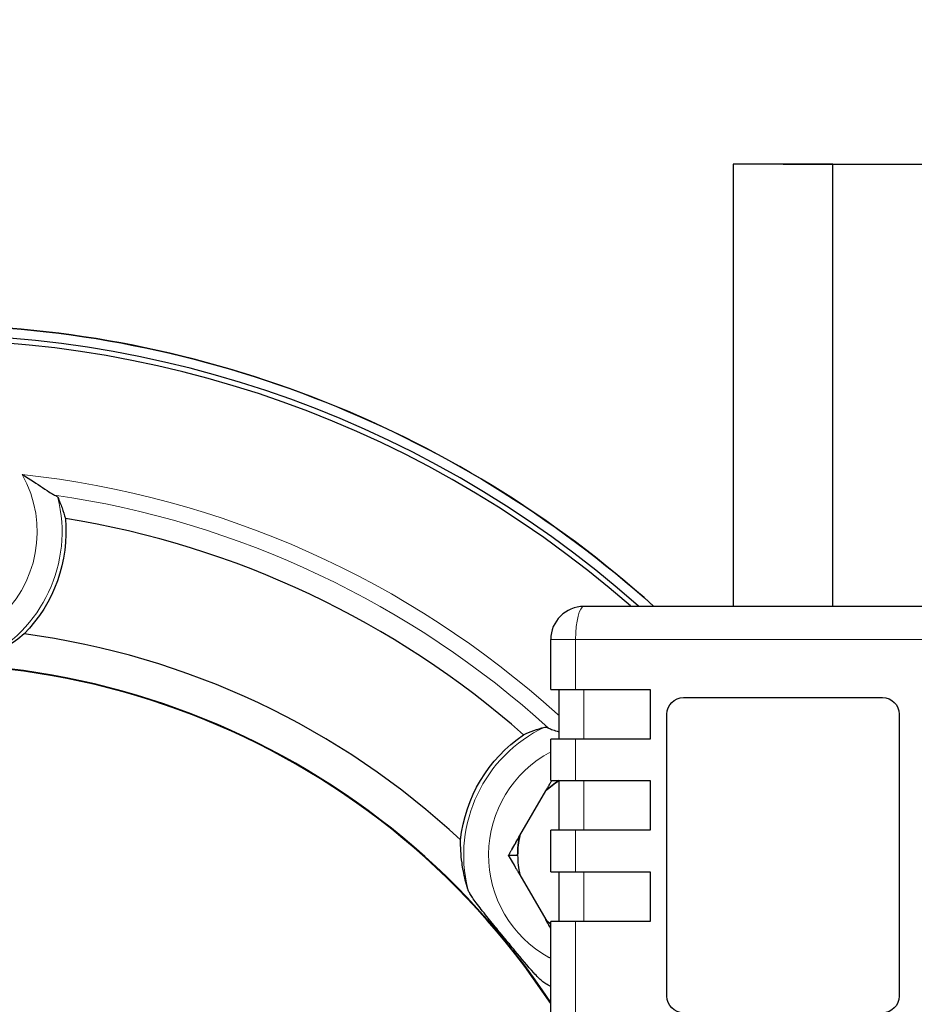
# Model space of a CAD drawing. Header units: millimetres. Extents: x 18 to 610, y -123 to 280.
# Tile 22 of 44: x 487 to 541, y -18 to 41. Entities that reach past the tile are written whole.
import ezdxf

# ---------------------------------------------------------------- set-up
doc = ezdxf.new("R2010")
doc.units = ezdxf.units.MM
doc.linetypes.add('SOLID', pattern=[0])
doc.styles.add('Arial', font='Arial.ttf', dxfattribs={"height": 5})
doc.dimstyles.get("Standard").update_dxf_attribs({"dimtxt": 5, "dimasz": 5, "dimexe": 0.18, "dimexo": 0.0625, "dimgap": 0.09, "dimtad": 0, "dimtih": 1, "dimtoh": 1, "dimdec": 4, "dimzin": 0, "dimdsep": 46, "dimtxsty": 'Arial', "dimcen": 0.09, "dimadec": 0, "dimazin": 0, "dimtfac": 1, "dimtdec": 4, "dimtofl": 0, "dimtmove": 0, "dimatfit": 3, "dimfxl": 0, "dimtolj": 1, "dimtzin": 0, "dimarcsym": 0})

# ---------------------------------------------------------------- blocks, each defined once
blk = doc.blocks.new('*D3')
at = {"color": 0, "lineweight": -2}
for p, q in [((533.344, 32.155), (595.734, 32.155)), ((594.334, -38.507), (594.334, 27.155)), ((584.668, -43.507), (595.734, -43.507))]:
    blk.add_line(p, q, dxfattribs=at)
at = {"color": 0}
for points in [[(595.167, 27.155), (593.5, 27.155), (594.334, 32.155)], [(593.5, -38.507), (595.167, -38.507), (594.334, -43.507)]]:
    blk.add_solid(points, dxfattribs=at)
at = {"layer": 'Defpoints', "color": 0}
for p in [(533.344, 32.155), (594.334, 32.155), (584.668, -43.507)]:
    blk.add_point(p, dxfattribs=at)
at = {"color": 0, "lineweight": 9, "insert": (589.291, -5.676), "char_height": 5, "attachment_point": 5, "rotation": 90, "style": 'Arial'}
blk.add_mtext('\\A1;75.7', dxfattribs=at)
blk = doc.blocks.new('*D6')
at = {"color": 0, "lineweight": -2}
for p, q in [((511.043, -101.422), (438.885, 39.288)), ((451.644, 14.407), (508.762, -96.973))]:
    blk.add_line(p, q, dxfattribs=at)
at = {"color": 0}
blk.add_solid([(508.02, -97.353), (509.503, -96.592), (511.043, -101.422)], dxfattribs=at)
at = {"layer": 'Defpoints', "color": 0}
for p in [(451.644, 14.407), (511.043, -101.422)]:
    blk.add_point(p, dxfattribs=at)
at = {"color": 0, "lineweight": 9, "insert": (449.718, 29.537), "char_height": 5, "attachment_point": 5, "rotation": 297.14953, "style": 'Arial'}
blk.add_mtext('\\A1;Ø130.2', dxfattribs=at)
blk = doc.blocks.new('BlockOfViews_1')
at = {"linetype": 'SOLID', "lineweight": 30}
for p, q in [((530.346, 32.155, 13.855), (530.346, 5.493, 13.855)), ((536.344, 5.493, 13.732), (536.344, 32.155, 13.732)), ((545.344, 5.493, 66.39), (521.344, 5.493, 66.39)), ((519.344, 0.493, 66.89), (519.344, 3.493, 66.89)), ((519.844, -2.507, 66.39), (519.844, 0.493, 66.39)), ((520.844, 0.493, 68.39), (525.344, 0.493, 68.39)), ((525.344, 0.493, 68.39), (525.344, -2.507, 68.39)), ((527.344, -0.007, 68.39), (539.344, -0.007, 68.39)), ((526.344, -18.007, 68.39), (526.344, -1.007, 68.39)), ((540.344, -1.007, 68.39), (540.344, -18.007, 68.39)), ((519.344, -5.007, 66.89), (519.344, -2.507, 66.89)), ((525.344, -2.507, 68.39), (520.844, -2.507, 68.39)), ((519.844, -8.007, 66.39), (519.844, -5.007, 66.39)), ((520.844, -5.007, 68.39), (525.344, -5.007, 68.39)), ((525.344, -5.007, 68.39), (525.344, -8.007, 68.39)), ((517.484, -8.322, 14.472), (519.041, -5.626, 14.472)), ((519.344, -10.507, 66.89), (519.344, -8.007, 66.89)), ((525.344, -8.007, 68.39), (520.844, -8.007, 68.39)), ((516.8, -9.507, 14.155), (517.35, -9.507, 14.472)), ((519.844, -13.507, 66.39), (519.844, -10.507, 66.39)), ((520.844, -10.507, 68.39), (525.344, -10.507, 68.39)), ((525.344, -10.507, 68.39), (525.344, -13.507, 68.39)), ((517.484, -10.692, 14.472), (519.041, -13.388, 14.472)), ((519.344, -21.507, 66.89), (519.344, -13.507, 66.89)), ((525.344, -13.507, 68.39), (520.844, -13.507, 68.39))]:
    blk.add_line(p, q, dxfattribs=at)
at = {"color": 196, "linetype": 'SOLID', "lineweight": 9}
for p, q in [((520.844, 0.493, 68.39), (520.844, 3.493, 68.39)), ((520.844, 3.493, 68.39), (545.844, 3.493, 68.39)), ((521.344, -2.507, 67.89), (521.344, 0.493, 67.89)), ((520.844, -5.007, 68.39), (520.844, -2.507, 68.39)), ((521.344, -8.007, 67.89), (521.344, -5.007, 67.89)), ((520.844, -10.507, 68.39), (520.844, -8.007, 68.39)), ((521.344, -13.507, 67.89), (521.344, -10.507, 67.89)), ((520.844, -21.507, 68.39), (520.844, -13.507, 68.39))]:
    blk.add_line(p, q, dxfattribs=at)
at = {"linetype": 'SOLID', "lineweight": 30, "extrusion": (0, -1, 0)}
for centre, radius, start, end in [((533.344, 13.732, -32.155), 3, 0, 177.66234), ((520.844, 66.89, 2.507), 1.5, 90, 180), ((520.844, 66.89, 8.007), 1.5, 90, 180), ((520.844, 66.89, 13.507), 1.5, 90, 180)]:
    blk.add_arc(centre, radius, start, end, dxfattribs=at)
at = {"linetype": 'SOLID', "lineweight": 30, "extrusion": (0, 0, -1)}
for centre, radius, start, end in [((-481.344, -43.507, 11.468), 66, 90, 132.05977), ((-522.65, -9.507, -14.472), 5.3, 47.07994, 58.00941), ((-522.65, -9.507, -14.472), 5.3, 0, 12.92006), ((-522.65, -9.507, -10.232), 7.051, 297.96801, 299.03225)]:
    blk.add_arc(centre, radius, start, end, dxfattribs=at)
at = {"linetype": 'SOLID', "lineweight": 30}
for centre, radius, start, end in [((481.343, -43.507, -11.468), 66, 47.96232, 89.99993), ((481.344, -43.507, -7.768), 65.4, 48.54992, 318.36116), ((481.344, -43.507, 10.232), 65.086, 48.87291, 318.68174), ((481.344, -43.507, 2.032), 55, 48.61214, 80.84598), ((481.344, -43.507, 2.032), 47.75, 46.99472, 82.46339), ((481.344, -43.507, 10.232), 45.553, 33.46507, 175.59361), ((481.344, -43.507, 10.232), 45.519, 33.39896, 175.59014), ((481.344, -43.507, 10.232), 57.285, 47.7717, 47.90322), ((522.65, -9.507, 14.472), 5.3, 121.97974, 132.92006), ((522.65, -9.507, 14.472), 5.3, 167.07994, 180), ((522.65, -9.507, 14.472), 5.3, 180, 192.92006), ((522.65, -9.507, 14.472), 5.3, 180, 192.92006), ((522.65, -9.507, 14.472), 5.3, 227.07994, 231.38385), ((522.65, -9.507, 14.472), 5.3, 227.07994, 231.38088)]:
    blk.add_arc(centre, radius, start, end, dxfattribs=at)
at = {"color": 196, "linetype": 'SOLID', "lineweight": 9, "extrusion": (0, 0, -1)}
for centre, radius, start, end in [((-481.344, 9.993, -10.232), 7.051, 150.66922, 29.33078), ((-481.344, -43.507, -9.406), 56.3, 98.26577, 132.27611), ((-522.65, -9.507, -10.232), 7.051, 299.03225, 62.03199)]:
    blk.add_arc(centre, radius, start, end, dxfattribs=at)
at = {"color": 196, "linetype": 'SOLID', "lineweight": 9}
for centre, radius, start, end in [((481.344, -43.507, 10.232), 57.285, 47.90322, 83.83946), ((481.344, 9.993, 8.785), 8.551, 295.64085, 14.04437), ((522.65, -9.507, 8.785), 8.551, 115.41375, 193.81727), ((522.65, -9.507, 8.785), 8.551, 245.09897, 247.24813)]:
    blk.add_arc(centre, radius, start, end, dxfattribs=at)
at = {"linetype": 'SOLID', "lineweight": 30, "extrusion": (-2.45015e-16, 0, -1)}
for centre, start, end in [((-481.344, 9.993, -2.032), 174.77902, 224.53718), ((-522.65, -9.507, -2.032), 6.0047, 55.76286)]:
    blk.add_arc(centre, 8.786, start, end, dxfattribs=at)
at = {"color": 196, "linetype": 'SOLID', "lineweight": 9, "extrusion": (0, 1, 0)}
blk.add_arc((-520.844, 66.89, 3.493), 1.5, 0, 90, dxfattribs=at)
at = {"linetype": 'SOLID', "lineweight": 30, "extrusion": (0, 1, 0)}
for centre in [(-520.844, 66.89, 0.493), (-520.844, 66.89, -5.007), (-520.844, 66.89, -10.507)]:
    blk.add_arc(centre, 1.5, 0, 90, dxfattribs=at)
at = {"linetype": 'SOLID', "lineweight": 30, "extrusion": (-1.42109e-16, 0, -1)}
for centre, start, end in [((-527.344, -1.007, -68.39), 0, 90), ((-539.344, -1.007, -68.39), 90, 180), ((-527.344, -18.007, -68.39), 270, 0), ((-539.344, -18.007, -68.39), 180, 270)]:
    blk.add_arc(centre, 1, start, end, dxfattribs=at)
at = {"linetype": 'SOLID', "lineweight": 30, "extrusion": (-0.866025, 0.5, -9.51527e-13)}
blk.add_arc((-252.526, 2.22, -452.316), 12.435, 101.83877, 102.26965, dxfattribs=at)
at = {"linetype": 'SOLID', "lineweight": 30, "extrusion": (-0.866025, 0.5, 7.44699e-12)}
blk.add_arc((-253.657, 2.22, -452.316), 12.435, 75.56317, 80.17313, dxfattribs=at)
at = {"linetype": 'SOLID', "lineweight": 30, "extrusion": (-0.866025, -0.5, 9.12311e-12)}
blk.add_arc((270.124, 2.22, -442.809), 12.435, 101.83888, 106.30282, dxfattribs=at)
at = {"linetype": 'SOLID', "lineweight": 30, "extrusion": (-0.866025, -0.5, 2.99193e-12)}
blk.add_arc((268.993, 2.22, -442.809), 12.435, 77.73035, 80.17313, dxfattribs=at)
at = {"linetype": 'SOLID', "lineweight": 30, "extrusion": (0.242536, 0, 0.970143)}
blk.add_ellipse((521.344, 3.493, 66.39), major_axis=(-2, 0, 0.5), ratio=0.970143, start_param=4.712389, end_param=6.283185, dxfattribs=at)
at = {"color": 196, "linetype": 'SOLID', "lineweight": 9, "extrusion": (-0.970143, -2.15415e-16, -0.242536)}
blk.add_ellipse((521.344, 3.493, 66.39), major_axis=(-0.5, 0, 2), ratio=0.970143, start_param=0, end_param=1.570796, dxfattribs=at)
at = {"linetype": 'SOLID', "lineweight": 30}
for points, knots in [([(487.491, 13.447, 10.232), (487.496, 13.444, 10.232), (487.501, 13.441, 10.232), (487.986, 13.156, 10.231), (488.395, 12.881, 10.15), (488.918, 12.528, 9.918), (489.078, 12.419, 9.811), (489.293, 12.284, 9.61), (489.373, 12.237, 9.515), (489.438, 12.208, 9.406)], [-1.964888, -1.964888, -1.964888, -1.964888, -1.954554, -1.954554, -0.968363, -0.968363, -0.388603, -0.388603, -0.000048, -0.000048, -0.000048, -0.000048]), ([(489.438, 12.208, 9.406), (489.494, 12.183, 9.311), (489.54, 12.158, 9.21), (489.608, 12.111, 9.001), (489.629, 12.089, 8.894), (489.638, 12.068, 8.785)], [0.000001, 0.000001, 0.000001, 0.000001, 0.3407237, 0.3407237, 0.6743841, 0.6743841, 0.6743841, 0.6743841]), ([(489.638, 12.068, 8.785), (489.729, 11.861, 7.702), (489.815, 11.644, 6.557), (489.969, 11.211, 4.266), (490.037, 10.996, 3.119), (490.093, 10.792, 2.032)], [0.999786, 0.999786, 0.999786, 0.999786, 4.184941, 4.184941, 7.373204, 7.373204, 7.373204, 7.373204]), ([(487.606, 3.83, 2.032), (487.288, 3.563, 3.176), (486.916, 3.287, 4.374), (486.203, 2.845, 6.305), (485.897, 2.675, 7.054), (485.396, 2.435, 8.116), (485.224, 2.358, 8.456), (485.044, 2.284, 8.785)], [1.040291, 1.040291, 1.040291, 1.040291, 4.553172, 4.553172, 6.829758, 6.829758, 7.937867, 7.937867, 7.937867, 7.937867]), ([(518.981, -1.784, 8.785), (519.003, -1.778, 8.894), (519.034, -1.78, 9.001), (519.113, -1.802, 9.21), (519.162, -1.822, 9.311), (519.217, -1.85, 9.406)], [0, 0, 0, 0, 0.3334746, 0.3334746, 0.6740164, 0.6740164, 0.6740164, 0.6740164]), ([(517.707, -2.243, 2.032), (517.9, -2.158, 3.119), (518.109, -2.073, 4.266), (518.541, -1.917, 6.557), (518.764, -1.845, 7.702), (518.981, -1.784, 8.785)], [0.996678, 0.996678, 0.996678, 0.996678, 4.184941, 4.184941, 7.370096, 7.370096, 7.370096, 7.370096]), ([(519.217, -1.85, 9.406), (519.28, -1.881, 9.515), (519.367, -1.913, 9.61), (519.569, -1.98, 9.778), (519.696, -2.019, 9.859), (519.843, -2.063, 9.929)], [-3.3142, -3.3142, -3.3142, -3.3142, -2.655402, -2.655402, -1.940937, -1.940937, -1.940937, -1.940937]), ([(519.398, -5.007, 14.327), (519.388, -5.025, 14.332), (519.377, -5.043, 14.337), (519.355, -5.082, 14.347), (519.343, -5.103, 14.352), (519.319, -5.144, 14.363), (519.307, -5.165, 14.369), (519.283, -5.207, 14.379), (519.271, -5.228, 14.384), (519.247, -5.269, 14.394), (519.235, -5.29, 14.399), (519.211, -5.332, 14.409), (519.199, -5.353, 14.414), (519.174, -5.395, 14.424), (519.162, -5.416, 14.428), (519.138, -5.458, 14.438), (519.126, -5.479, 14.442), (519.102, -5.521, 14.451), (519.09, -5.542, 14.455), (519.065, -5.584, 14.464), (519.053, -5.605, 14.468), (519.041, -5.626, 14.472)], [0.3869621, 0.3869621, 0.3869621, 0.3869621, 0.4235903, 0.4235903, 0.4659493, 0.4659493, 0.5083083, 0.5083083, 0.5506673, 0.5506673, 0.5930264, 0.5930264, 0.6353854, 0.6353854, 0.6777444, 0.6777444, 0.7201034, 0.7201034, 0.7624625, 0.7624625, 0.8048215, 0.8048215, 0.8048215, 0.8048215]), ([(514.347, -11.549, 8.785), (514.29, -11.363, 8.456), (514.24, -11.182, 8.116), (514.106, -10.642, 7.054), (514.043, -10.298, 6.305), (513.931, -9.467, 4.374), (513.909, -9.004, 3.176), (513.912, -8.588, 2.032)], [1.168477, 1.168477, 1.168477, 1.168477, 2.276586, 2.276586, 4.553172, 4.553172, 8.066053, 8.066053, 8.066053, 8.066053]), ([(517.484, -8.322, 14.472), (517.472, -8.343, 14.468), (517.46, -8.364, 14.464), (517.436, -8.406, 14.455), (517.424, -8.427, 14.451), (517.4, -8.469, 14.442), (517.387, -8.49, 14.438), (517.363, -8.532, 14.428), (517.351, -8.553, 14.424), (517.327, -8.595, 14.414), (517.315, -8.616, 14.409), (517.291, -8.658, 14.399), (517.279, -8.678, 14.394), (517.254, -8.72, 14.384), (517.242, -8.741, 14.379), (517.218, -8.783, 14.368), (517.206, -8.804, 14.363), (517.182, -8.845, 14.352), (517.17, -8.866, 14.347), (517.146, -8.908, 14.336), (517.134, -8.928, 14.33), (517.11, -8.97, 14.319), (517.098, -8.991, 14.313), (517.074, -9.032, 14.301), (517.062, -9.053, 14.295), (517.038, -9.095, 14.284), (517.026, -9.115, 14.278), (517.002, -9.157, 14.265), (516.991, -9.177, 14.259), (516.967, -9.219, 14.247), (516.955, -9.239, 14.24), (516.931, -9.281, 14.228), (516.919, -9.301, 14.221), (516.895, -9.343, 14.208), (516.883, -9.363, 14.202), (516.86, -9.404, 14.189), (516.848, -9.425, 14.182), (516.824, -9.466, 14.168), (516.812, -9.487, 14.162), (516.8, -9.507, 14.155)], [0, 0, 0, 0, 0.0280169, 0.0280169, 0.0560337, 0.0560337, 0.0840506, 0.0840506, 0.1120674, 0.1120674, 0.1400843, 0.1400843, 0.1681012, 0.1681012, 0.196118, 0.196118, 0.2241349, 0.2241349, 0.2521517, 0.2521517, 0.2801686, 0.2801686, 0.3081855, 0.3081855, 0.3362023, 0.3362023, 0.3642192, 0.3642192, 0.392236, 0.392236, 0.4202529, 0.4202529, 0.4482698, 0.4482698, 0.4762866, 0.4762866, 0.5043035, 0.5043035, 0.5323203, 0.5323203, 0.5323203, 0.5323203]), ([(517.484, -10.692, 14.472), (517.472, -10.671, 14.468), (517.46, -10.65, 14.464), (517.436, -10.608, 14.455), (517.424, -10.587, 14.451), (517.4, -10.545, 14.442), (517.387, -10.524, 14.438), (517.363, -10.482, 14.428), (517.351, -10.461, 14.424), (517.327, -10.419, 14.414), (517.315, -10.398, 14.409), (517.291, -10.357, 14.399), (517.279, -10.336, 14.394), (517.254, -10.294, 14.384), (517.242, -10.273, 14.379), (517.218, -10.231, 14.368), (517.206, -10.211, 14.363), (517.182, -10.169, 14.352), (517.17, -10.148, 14.347), (517.146, -10.106, 14.336), (517.134, -10.086, 14.33), (517.11, -10.044, 14.319), (517.098, -10.023, 14.313), (517.074, -9.982, 14.301), (517.062, -9.961, 14.295), (517.038, -9.92, 14.284), (517.026, -9.899, 14.278), (517.002, -9.857, 14.265), (516.991, -9.837, 14.259), (516.967, -9.795, 14.247), (516.955, -9.775, 14.24), (516.931, -9.733, 14.228), (516.919, -9.713, 14.221), (516.895, -9.672, 14.208), (516.883, -9.651, 14.202), (516.86, -9.61, 14.189), (516.848, -9.589, 14.182), (516.824, -9.548, 14.168), (516.812, -9.528, 14.162), (516.8, -9.507, 14.155)], [0, 0, 0, 0, 0.0280169, 0.0280169, 0.0560337, 0.0560337, 0.0840506, 0.0840506, 0.1120674, 0.1120674, 0.1400843, 0.1400843, 0.1681012, 0.1681012, 0.196118, 0.196118, 0.2241349, 0.2241349, 0.2521517, 0.2521517, 0.2801686, 0.2801686, 0.3081855, 0.3081855, 0.3362023, 0.3362023, 0.3642192, 0.3642192, 0.392236, 0.392236, 0.4202529, 0.4202529, 0.4482698, 0.4482698, 0.4762866, 0.4762866, 0.5043035, 0.5043035, 0.5323203, 0.5323203, 0.5323203, 0.5323203]), ([(519.05, -17.263, 8.785), (518.981, -17.225, 8.918), (518.898, -17.162, 9.036), (518.684, -16.975, 9.285), (518.524, -16.816, 9.429), (517.965, -16.207, 9.778), (517.565, -15.726, 9.887), (517.085, -15.145, 9.956), (516.967, -15.002, 9.967), (516.786, -14.783, 9.978), (516.722, -14.705, 9.981), (516.605, -14.563, 9.983), (516.553, -14.499, 9.983), (516.439, -14.361, 9.981), (516.379, -14.287, 9.979), (516.216, -14.09, 9.971), (516.113, -13.965, 9.962), (515.892, -13.695, 9.935), (515.771, -13.547, 9.915), (515.433, -13.131, 9.838), (515.209, -12.852, 9.762), (514.793, -12.305, 9.526), (514.644, -12.092, 9.384), (514.494, -11.853, 9.175), (514.451, -11.778, 9.1), (514.386, -11.651, 8.946), (514.362, -11.596, 8.868), (514.347, -11.549, 8.785)], [0, 0, 0, 0, 0.463384, 0.463384, 1.12887, 1.12887, 2.310299, 2.310299, 2.689403, 2.689403, 2.896978, 2.896978, 3.068045, 3.068045, 3.26456, 3.26456, 3.596541, 3.596541, 3.986816, 3.986816, 4.713108, 4.713108, 5.482845, 5.482845, 5.847384, 5.847384, 6.161059, 6.161059, 6.161059, 6.161059]), ([(519.344, -13.913, 14.352), (519.339, -13.905, 14.354), (519.335, -13.898, 14.356), (519.319, -13.87, 14.363), (519.307, -13.849, 14.369), (519.283, -13.807, 14.379), (519.271, -13.786, 14.384), (519.247, -13.745, 14.394), (519.235, -13.724, 14.399), (519.211, -13.682, 14.409), (519.199, -13.661, 14.414), (519.174, -13.619, 14.424), (519.162, -13.598, 14.428), (519.138, -13.556, 14.438), (519.126, -13.535, 14.442), (519.102, -13.493, 14.451), (519.09, -13.472, 14.455), (519.065, -13.43, 14.464), (519.053, -13.409, 14.468), (519.041, -13.388, 14.472)], [0.4511913, 0.4511913, 0.4511913, 0.4511913, 0.4659493, 0.4659493, 0.5083083, 0.5083083, 0.5506673, 0.5506673, 0.5930264, 0.5930264, 0.6353854, 0.6353854, 0.6777444, 0.6777444, 0.7201034, 0.7201034, 0.7624625, 0.7624625, 0.8048215, 0.8048215, 0.8048215, 0.8048215])]:
    blk.add_open_spline(points, degree=3, knots=knots, dxfattribs=at)
blk.add_open_spline([(519.344, -17.415, 8.204), (519.247, -17.367, 8.401), (519.149, -17.316, 8.595), (519.05, -17.263, 8.785)], degree=3, dxfattribs=at)

msp = doc.modelspace()

# ---------------------------------------------------------------- block references
msp.add_blockref('BlockOfViews_1', (0, 0))

# ---------------------------------------------------------------- dimensions: what is measured, and where the dimension line sits
at = {"lineweight": 9}
dim = msp.add_diameter_dim_2p(p1=(451.644, 14.407), p2=(511.043, -101.422), dimstyle='Standard', override={"dimtxt": 5, "dimasz": 5, "dimexe": 1.4, "dimexo": 0, "dimgap": 2.5, "dimtad": 1, "dimtih": 0, "dimtoh": 0, "dimdec": 1, "dimlfac": 1, "dimpost": '״<>', "dimse1": 0, "dimse2": 0, "dimtofl": 1}, dxfattribs=at)
dim.commit()
dim.dimension.update_dxf_attribs({"geometry": '*D6', "text_midpoint": (445.1, 27.169), "dimtype": 163})
dim = msp.add_linear_dim(base=(594.334, 32.155), p1=(584.668, -43.507), p2=(533.344, 32.155), angle=90, dimstyle='Standard', override={"dimtxt": 5, "dimasz": 5, "dimexe": 1.4, "dimexo": 0, "dimgap": 2.5, "dimtad": 1, "dimtih": 0, "dimtoh": 1, "dimdec": 1, "dimlfac": 1, "dimpost": '<>', "dimsah": 1, "dimse1": 0, "dimse2": 0, "dimtix": 1}, dxfattribs=at)
dim.commit()
dim.dimension.update_dxf_attribs({"geometry": '*D3', "text_midpoint": (594.334, -5.676), "dimtype": 160})

doc.saveas('drawing.dxf')
